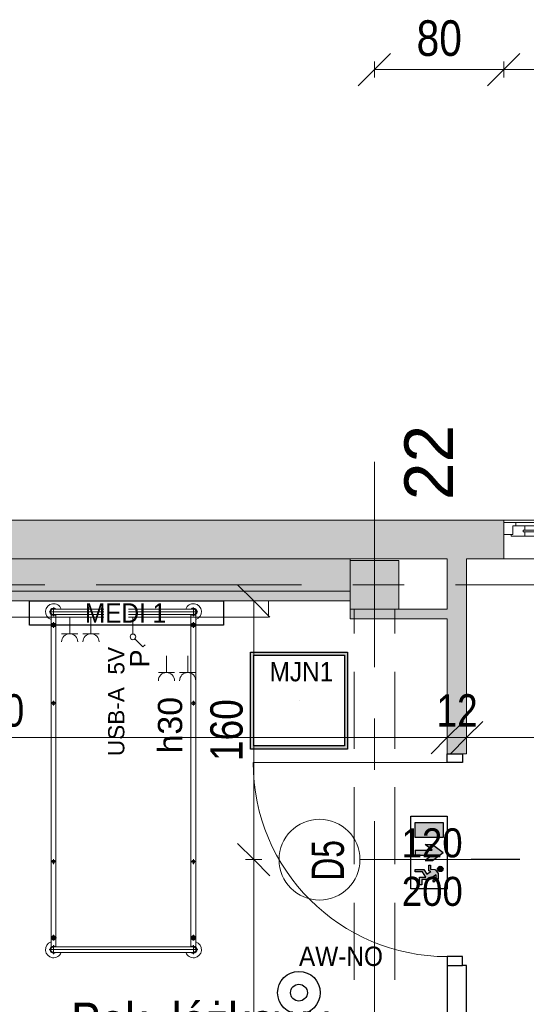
# Model space of a CAD drawing. Header units: centimetres. Extents: x -1631 to 21770, y -8842 to 3590.
# Tile 80 of 150: x -832 to -519, y 2549 to 3158. Entities that reach past the tile are written whole.
import ezdxf

# ---------------------------------------------------------------- set-up
doc = ezdxf.new("R2010")
doc.units = ezdxf.units.CM
for name, pattern in [('Dash', [60, 30, -30]), ('Oś', [222.25, 127, -31.75, 31.75, -31.75]), ('Ukryte', [71.438, 47.625, -23.813])]:
    doc.linetypes.add(name, pattern=pattern)
for name, color, linetype, lineweight in [('A-ANNO-DIMS', 211, 'Continuous', 13), ('A-ANNO-DIMS-100', 211, 'Continuous', 13), ('A-ANNO-NOTE', 131, 'Continuous', 9), ('A-AREA-IDEN', 2, 'Continuous', 13), ('A-DETL', 90, 'Continuous', 9), ('A-DETL-GENF', 92, 'Continuous', 9), ('A-DETL-HDLN', 90, 'Ukryte', 9), ('A-DETL-MEDM', 33, 'Continuous', 13), ('A-DOOR', 31, 'Continuous', 13), ('A-GLAZ', 151, 'Continuous', 13), ('A-WALL', 113, 'Continuous', 13), ('A-WALL-PATT', 111, 'Continuous', 13), ('I-FURN', 30, 'Continuous', 9), ('Q-SPCQ', 91, 'Continuous', 9), ('S-COLS', 52, 'Continuous', 13), ('S-GRID', 1, 'Continuous', 13), ('S-GRID-IDEN', 1, 'Continuous', 13)]:
    doc.layers.add(name, color=color, linetype=linetype, lineweight=lineweight)
doc.layers.add('E_oprawy', color=12, linetype='Continuous')
doc.styles.add('Arial', font='arial.ttf', dxfattribs={"width": 0.9, "height": 18})
doc.styles.add('Arial Narrow_1', font='ARIALN.TTF', dxfattribs={"height": 22})
doc.styles.add('Arial Narrow_5', font='ARIALN.TTF', dxfattribs={"height": 20})
doc.styles.add('Arial_1', font='arial.ttf', dxfattribs={"width": 0.7, "height": 20})
doc.styles.add('Arial_11', font='arial.ttf', dxfattribs={"width": 0.85, "height": 23})
doc.styles.add('Arial_4', font='arial.ttf', dxfattribs={"height": 10})
doc.styles.add('Arial_5', font='arial.ttf', dxfattribs={"height": 12})
doc.styles.add('Arial_6', font='arial.ttf', dxfattribs={"height": 15})
doc.styles.add('Arial_7', font='arial.ttf', dxfattribs={"height": 30})
doc.dimstyles.new('Diagonal_1_100__0_1_', dxfattribs={"dimscale": 30.48, "dimtxt": 22.515481, "dimasz": 0.656168, "dimexe": 0.164042, "dimexo": 0.0625, "dimgap": 0.065617, "dimtad": 1, "dimdec": 1, "dimrnd": 0.1, "dimdsep": 46, "dimtxsty": 'Arial Narrow_1', "dimblk1": 'OBLIQUE', "dimblk2": 'OBLIQUE', "dimsah": 1, "dimcen": 0.09, "dimazin": 0, "dimtfac": 1, "dimtdec": 4, "dimtix": 1, "dimtmove": 0, "dimatfit": 3, "dimfxl": 0, "dimtvp": 1, "dimtolj": 1, "dimtzin": 0, "dimarcsym": 0})
doc.dimstyles.new('Diagonal_1_100__0__wewnętrzne_1', dxfattribs={"dimscale": 30.48, "dimtxt": 20.468619, "dimasz": 0.656168, "dimexe": 0.164042, "dimexo": 0.0625, "dimgap": 0.032808, "dimtad": 1, "dimdec": 0, "dimdsep": 46, "dimtxsty": 'Arial Narrow_5', "dimblk1": 'OBLIQUE', "dimblk2": 'OBLIQUE', "dimsah": 1, "dimcen": 0.09, "dimazin": 0, "dimtfac": 1, "dimtdec": 4, "dimtix": 1, "dimtmove": 0, "dimatfit": 3, "dimfxl": 0, "dimtvp": 1, "dimtolj": 1, "dimtzin": 0, "dimarcsym": 0})
doc.dimstyles.new('Diagonal_1_100__0__wewnętrzne_2', dxfattribs={"dimscale": 30.48, "dimtxt": 20.468619, "dimasz": 0.656168, "dimexe": 0.164042, "dimexo": 0.0625, "dimgap": 0.032808, "dimtad": 1, "dimdec": 0, "dimdsep": 46, "dimtxsty": 'Arial Narrow_5', "dimblk1": 'OBLIQUE', "dimblk2": 'OBLIQUE', "dimsah": 1, "dimcen": 0.09, "dimazin": 0, "dimtfac": 1, "dimtdec": 4, "dimtix": 1, "dimtmove": 2, "dimatfit": 3, "dimfxl": 0, "dimtvp": 1, "dimtolj": 1, "dimtzin": 0, "dimarcsym": 0})

# ---------------------------------------------------------------- blocks, each defined once
blk = doc.blocks.new('M_Concrete-Square-Column - 300 x 300mm-1794509-5_piętro III __10_50 m_ - stan projektowany')
at = {"layer": 'S-COLS', "lineweight": 9}
blk.add_hatch(color=254, dxfattribs=at).paths.add_polyline_path([(15, -15), (15, 15), (-15, 15), (-15, -15)], flags=0)
for p, q in [((15, 15), (-15, 15)), ((-15, 15), (-15, -15)), ((15, -15), (15, 15)), ((-15, -15), (15, -15))]:
    blk.add_line(p, q, dxfattribs=at)
blk = doc.blocks.new('łóżko 195x90 typ FAMED _102039_ - łóżko 195x90 typ FAMED _102039_-832813-5_piętro III __10_50 m_ - stan projektowany')
at = {"layer": 'I-FURN'}
for p, q in [((-45.98, 104.75), (45.97, 104.75)), ((-43.25, 102.02), (-43.25, 107.47)), ((-43.25, 106.45), (43.25, 106.45)), ((43.25, 102.02), (43.25, 107.47)), ((-44.75, 103.1), (-44.75, -102.61)), ((-43.25, 103.05), (43.25, 103.05)), ((-43.25, 94.85), (-43.25, 98.35)), ((-41.75, -102.55), (-41.75, 103.1)), ((41.75, -102.61), (41.75, 103.05)), ((43.25, 94.85), (43.25, 98.35)), ((44.75, 103.1), (44.75, -102.61)), ((-45, 96.6), (-41.5, 96.6)), ((45, 96.6), (41.5, 96.6)), ((-43.25, 49.69), (-43.25, 46.69)), ((43.25, 49.69), (43.25, 46.69)), ((-44.75, 48.19), (-41.75, 48.19)), ((44.75, 48.19), (41.75, 48.19)), ((-43.25, -48.31), (-43.25, -51.31)), ((43.25, -48.31), (43.25, -51.31)), ((-44.75, -49.81), (-41.75, -49.81)), ((44.75, -49.81), (41.75, -49.81)), ((-45, -96.93), (-41.5, -96.93)), ((-43.25, -95.18), (-43.25, -98.68)), ((45, -96.93), (41.5, -96.93)), ((43.25, -95.18), (43.25, -98.68)), ((-43.25, -101.53), (-43.25, -106.98)), ((-43.25, -102.55), (43.25, -102.55)), ((43.25, -101.53), (43.25, -106.98)), ((45.97, -104.25), (-45.98, -104.25)), ((-43.25, -105.95), (43.25, -105.95))]:
    blk.add_line(p, q, dxfattribs=at)
for centre, radius in [((-43.25, 96.6), 1.25), ((43.25, 96.6), 1.25), ((-43.25, 96.6), 0.8), ((43.25, 96.6), 0.8), ((-43.25, 48.19), 1), ((43.25, 48.19), 1), ((-43.25, -49.81), 1), ((43.25, -49.81), 1), ((-43.25, -96.93), 1.25), ((-43.25, -96.93), 0.8), ((43.25, -96.93), 1.25), ((43.25, -96.93), 0.8)]:
    blk.add_circle(centre, radius, dxfattribs=at)
for centre, radius, start, end in [((-43.25, 104.75), 5, 19.87687, 252.5424), ((43.25, 104.75), 5, 287.4576, 160.12313), ((-43.25, 104.75), 2.23, 49.8221, 312.38874), ((-43.25, 104.75), 1.93, 62.02067, 297.97933), ((-43.25, 104.75), 1.7, 90, 270), ((43.25, 104.75), 2.23, 229.8221, 130.1779), ((43.25, 104.75), 1.93, 242.02067, 117.97933), ((43.25, 104.75), 1.7, 270, 90), ((-43.25, -104.25), 5, 107.4576, 340.12313), ((-43.25, -104.25), 2.23, 49.8221, 310.1779), ((-43.25, -104.25), 1.93, 62.02067, 297.97933), ((-43.25, -104.25), 1.7, 90, 270), ((43.25, -104.25), 5, 199.87687, 72.5424), ((43.25, -104.25), 2.23, 229.8221, 130.1779), ((43.25, -104.25), 1.93, 242.02067, 117.97933), ((43.25, -104.25), 1.7, 270, 90)]:
    blk.add_arc(centre, radius, start, end, dxfattribs=at)
blk = doc.blocks.new('Panel Gazowo Oswietleniowy 2 - Type 1-2423792-5_piętro III __10_50 m_ - stan projektowany')
at = {"layer": 'Q-SPCQ'}
for p, q in [((-112.5, 47.33), (-102.5, 47.33)), ((-107.5, 47.33), (-107.5, 37)), ((-99.33, 47.33), (-89.33, 47.33)), ((-94.33, 47.33), (-94.33, 37)), ((47.5, 47.33), (57.5, 47.33)), ((52.5, 47.33), (52.5, 37)), ((60.67, 47.33), (70.67, 47.33)), ((65.67, 47.33), (65.67, 37)), ((-79.82, 31.43), (-81.13, 30.12)), ((-74.88, 26.48), (-79.82, 31.43)), ((80.18, 31.43), (78.87, 30.12)), ((85.12, 26.48), (80.18, 31.43)), ((-73.64, 13), (-73.64, 23.5)), ((-66.13, 23.33), (-56.13, 23.33)), ((-61.13, 23.33), (-61.13, 13)), ((-52.67, 23.33), (-42.67, 23.33)), ((-47.67, 23.33), (-47.67, 13)), ((-39.5, 23.33), (-29.5, 23.33)), ((-34.5, 23.33), (-34.5, 13)), ((86.36, 13), (86.36, 23.5)), ((93.87, 23.33), (103.87, 23.33)), ((98.87, 23.33), (98.87, 13)), ((107.33, 23.33), (117.33, 23.33)), ((112.33, 23.33), (112.33, 13)), ((120.5, 23.33), (130.5, 23.33)), ((125.5, 23.33), (125.5, 13)), ((-157.5, 3), (-157.5, 13)), ((-157.5, 13), (182.5, 13)), ((182.5, 13), (182.5, 3))]:
    blk.add_line(p, q, dxfattribs=at)
for centre in [(-73.64, 25.25), (86.36, 25.25)]:
    blk.add_circle(centre, 1.75, dxfattribs=at)
for centre, end in [((-107.5, 52.33), 0), ((-94.33, 52.33), 0), ((52.5, 52.33), 0), ((65.67, 52.33), 0), ((-61.13, 28.33), 360), ((-47.67, 28.33), 360), ((-34.5, 28.33), 360), ((98.87, 28.33), 360), ((112.33, 28.33), 360), ((125.5, 28.33), 360)]:
    blk.add_arc(centre, 5, 180, end, dxfattribs=at)
blk = doc.blocks.new('DRZWI 1S - automatyczna etykieta - Drzwi 120-2381491-5_piętro III __10_50 m_ - stan projektowany')
at = {"layer": 'A-DETL-GENF'}
for p, q in [((-65.5, 6), (-65.5, -3.5)), ((-60, 6), (-65.5, 6)), ((-60, -3.5), (-60, 6)), ((65.5, 6), (60, 6)), ((60, 6), (60, -3.5)), ((65.5, -3.5), (65.5, 6)), ((-65.5, -3.5), (-60, -3.5)), ((60, -3.5), (65.5, -3.5))]:
    blk.add_line(p, q, dxfattribs=at)
at = {"layer": 'A-DETL-MEDM', "lineweight": 25}
for p, q in [((-60, 6), (-65.5, 6)), ((-65.5, 6), (-65.5, -3.5)), ((-60, -3.5), (-60, 6)), ((60, -3.5), (60, 6)), ((60, 6), (65.5, 6)), ((65.5, 6), (65.5, -3.5)), ((-65.5, -3.5), (-60, -3.5)), ((65.5, -3.5), (60, -3.5))]:
    blk.add_line(p, q, dxfattribs=at)
at = {"layer": 'A-DOOR'}
blk.add_line((60, 6), (60, 126), dxfattribs=at)
blk.add_arc((60, 6), 120, 90, 180, dxfattribs=at)
blk = doc.blocks.new('Okno - automatyczna etykieta - 200x165 _projektowane_-2617392-5_piętro III __10_50 m_ - stan projektowany')
at = {"layer": 'A-GLAZ'}
for p, q in [((-92.5, 10.5), (-100, 10.5)), ((-100, 10.5), (-100, 3)), ((-100, 10.5), (100, 10.5)), ((-87, 8.5), (-94.5, 8.5)), ((-94.5, 8.5), (-94.5, 3)), ((-94.5, 3), (-94.5, 8.5)), ((-94.5, 8.5), (-92.5, 8.5)), ((-92.5, 8.5), (-92.5, 10.5)), ((92.5, 10.5), (-92.5, 10.5)), ((-87, 5.75), (-87, 8.5)), ((87, 8.5), (-87, 8.5)), ((2.5, 7.25), (-2.5, 7.25)), ((-2.5, 7.25), (-2.5, 3.25)), ((2.5, 3.25), (2.5, 7.25)), ((94.5, 8.5), (87, 8.5)), ((87, 8.5), (87, 5.75)), ((100, 10.5), (92.5, 10.5)), ((92.5, 10.5), (92.5, 8.5)), ((92.5, 8.5), (94.5, 8.5)), ((94.5, 3), (94.5, 8.5)), ((94.5, 8.5), (94.5, 3)), ((100, 3), (100, 10.5)), ((-100, 3), (-94.5, 3)), ((-94.5, 3), (-95.5, 3)), ((-95.5, 3), (-95.5, 2)), ((-95.5, 2), (-87, 2)), ((88, 5.75), (-88, 5.75)), ((-88, 5.75), (-88, 4.75)), ((-88, 4.75), (-88, 5.75)), ((-88, 5.75), (-87, 5.75)), ((-88, 4.75), (88, 4.75)), ((-87, 4.75), (-88, 4.75)), ((-87, 2), (-87, 4.75)), ((87, 2), (-87, 2)), ((-2.5, 3.25), (2.5, 3.25)), ((87, 5.75), (88, 5.75)), ((87, 4.75), (87, 2)), ((88, 4.75), (87, 4.75)), ((87, 2), (95.5, 2)), ((88, 4.75), (88, 5.75)), ((88, 5.75), (88, 4.75)), ((95.5, 3), (94.5, 3)), ((94.5, 3), (100, 3)), ((95.5, 2), (95.5, 3))]:
    blk.add_line(p, q, dxfattribs=at)
blk = doc.blocks.new('DIMBLOCK76-5_piętro III __10_50 m_ - stan projektowany')
at = {"layer": 'A-ANNO-DIMS-100', "transparency": 16777216}
for p, q in [((-1217.62, 2713.76), (-1207.62, 2723.76)), ((-567.62, 2713.76), (-557.62, 2723.76)), ((-1217.62, 2718.76), (-1217.62, 2708.76)), ((-1217.62, 2713.76), (-1217.62, 2718.76)), ((-567.62, 2718.76), (-567.62, 2708.76)), ((-567.62, 2713.76), (-567.62, 2718.76)), ((-1217.62, 2713.76), (-1227.62, 2703.76)), ((-1217.62, 2713.76), (-567.62, 2713.76)), ((-567.62, 2713.76), (-577.62, 2703.76))]:
    blk.add_line(p, q, dxfattribs=at)
at = {"layer": 'A-ANNO-DIMS-100', "color": 0, "transparency": 16777216, "insert": (-867.45, 2740.61), "char_height": 20, "width": 45.6158, "attachment_point": 1, "line_spacing_factor": 0.974696, "style": 'Arial Narrow_5'}
blk.add_mtext('650', dxfattribs=at)
blk = doc.blocks.new('_Oblique')
at = {"color": 0, "linetype": 'ByBlock', "lineweight": -2}
blk.add_line((-0.5, -0.5), (0.5, 0.5), dxfattribs=at)
blk = doc.blocks.new('DIMBLOCK77-5_piętro III __10_50 m_ - stan projektowany')
at = {"layer": 'A-ANNO-DIMS-100', "transparency": 16777216}
for p, q in [((-567.62, 2713.76), (-557.62, 2723.76)), ((-555.62, 2713.76), (-545.62, 2723.76)), ((-567.62, 2718.76), (-567.62, 2708.76)), ((-567.62, 2713.76), (-567.62, 2718.76)), ((-555.62, 2718.76), (-555.62, 2708.76)), ((-555.62, 2713.76), (-555.62, 2718.76)), ((-567.62, 2713.76), (-577.62, 2703.76)), ((-567.62, 2713.76), (-555.62, 2713.76)), ((-555.62, 2713.76), (-565.62, 2703.76))]:
    blk.add_line(p, q, dxfattribs=at)
at = {"layer": 'A-ANNO-DIMS-100', "color": 0, "transparency": 16777216, "insert": (-574.29, 2740.61), "char_height": 20, "width": 30.4105, "attachment_point": 1, "line_spacing_factor": 0.974696, "style": 'Arial Narrow_5'}
blk.add_mtext('12', dxfattribs=at)
blk = doc.blocks.new('DIMBLOCK78-5_piętro III __10_50 m_ - stan projektowany')
at = {"layer": 'A-ANNO-DIMS-100', "transparency": 16777216}
for p, q in [((-555.62, 2713.76), (-545.62, 2723.76)), ((-322.62, 2713.76), (-312.62, 2723.76)), ((-555.62, 2718.76), (-555.62, 2708.76)), ((-555.62, 2713.76), (-555.62, 2718.76)), ((-322.62, 2718.76), (-322.62, 2708.76)), ((-322.62, 2713.76), (-322.62, 2718.76)), ((-555.62, 2713.76), (-565.62, 2703.76)), ((-555.62, 2713.76), (-322.62, 2713.76)), ((-322.62, 2713.76), (-332.62, 2703.76))]:
    blk.add_line(p, q, dxfattribs=at)
at = {"layer": 'A-ANNO-DIMS-100', "color": 0, "transparency": 16777216, "insert": (-458.13, 2740.61), "char_height": 20, "width": 45.6158, "attachment_point": 1, "line_spacing_factor": 0.974696, "style": 'Arial Narrow_5'}
blk.add_mtext('233', dxfattribs=at)
blk = doc.blocks.new('DIMBLOCK159-5_piętro III __10_50 m_ - stan projektowany')
at = {"layer": 'A-ANNO-DIMS-100', "transparency": 16777216}
for p, q in [((-687.3, 2638.33), (-697.3, 2648.33)), ((-692.3, 2638.33), (-682.3, 2638.33)), ((-687.3, 2638.33), (-692.3, 2638.33)), ((-687.3, 2379.33), (-687.3, 2638.33)), ((-687.3, 2638.33), (-677.3, 2628.33)), ((-687.3, 2379.33), (-697.3, 2389.33)), ((-692.3, 2379.33), (-682.3, 2379.33)), ((-687.3, 2379.33), (-692.3, 2379.33)), ((-687.3, 2379.33), (-677.3, 2369.33))]:
    blk.add_line(p, q, dxfattribs=at)
at = {"layer": 'A-ANNO-DIMS-100', "color": 0, "transparency": 16777216, "insert": (-714.15, 2489.82), "char_height": 20, "width": 45.6158, "attachment_point": 1, "rotation": 90, "line_spacing_factor": 0.974696, "style": 'Arial Narrow_5'}
blk.add_mtext('259', dxfattribs=at)
blk = doc.blocks.new('DIMBLOCK160-5_piętro III __10_50 m_ - stan projektowany')
at = {"layer": 'A-ANNO-DIMS-100', "transparency": 16777216}
for p, q in [((-687.3, 2798.33), (-697.3, 2808.33)), ((-692.3, 2798.33), (-682.3, 2798.33)), ((-687.3, 2798.33), (-692.3, 2798.33)), ((-687.3, 2638.33), (-687.3, 2798.33)), ((-687.3, 2798.33), (-677.3, 2788.33)), ((-687.3, 2638.33), (-697.3, 2648.33)), ((-692.3, 2638.33), (-682.3, 2638.33)), ((-687.3, 2638.33), (-692.3, 2638.33)), ((-687.3, 2638.33), (-677.3, 2628.33))]:
    blk.add_line(p, q, dxfattribs=at)
at = {"layer": 'A-ANNO-DIMS-100', "color": 0, "transparency": 16777216, "insert": (-714.15, 2699.32), "char_height": 20, "width": 45.6158, "attachment_point": 1, "rotation": 90, "line_spacing_factor": 0.974696, "style": 'Arial Narrow_5'}
blk.add_mtext('160', dxfattribs=at)
blk = doc.blocks.new('DIMBLOCK266-5_piętro III __10_50 m_ - stan projektowany')
at = {"layer": 'A-ANNO-DIMS-100', "transparency": 16777216}
for p, q in [((-532.62, 3127.02), (-522.62, 3137.02)), ((-332.62, 3127.02), (-322.62, 3137.02)), ((-532.62, 3122.02), (-532.62, 3132.02)), ((-332.62, 3122.02), (-332.62, 3132.02)), ((-532.62, 3127.02), (-542.62, 3117.02)), ((-332.62, 3127.02), (-532.62, 3127.02)), ((-532.62, 3127.02), (-532.62, 3122.02)), ((-332.62, 3127.02), (-342.62, 3117.02)), ((-332.62, 3127.02), (-332.62, 3122.02))]:
    blk.add_line(p, q, dxfattribs=at)
at = {"layer": 'A-ANNO-DIMS-100', "color": 0, "transparency": 16777216, "insert": (-453.53, 3157.45), "char_height": 22, "width": 50.1774, "attachment_point": 1, "line_spacing_factor": 0.974696, "style": 'Arial Narrow_1'}
blk.add_mtext('200', dxfattribs=at)
blk = doc.blocks.new('DIMBLOCK267-5_piętro III __10_50 m_ - stan projektowany')
at = {"layer": 'A-ANNO-DIMS-100', "transparency": 16777216}
for p, q in [((-612.62, 3127.02), (-602.62, 3137.02)), ((-532.62, 3127.02), (-522.62, 3137.02)), ((-612.62, 3122.02), (-612.62, 3132.02)), ((-532.62, 3122.02), (-532.62, 3132.02)), ((-612.62, 3127.02), (-622.62, 3117.02)), ((-532.62, 3127.02), (-612.62, 3127.02)), ((-612.62, 3127.02), (-612.62, 3122.02)), ((-532.62, 3127.02), (-542.62, 3117.02)), ((-532.62, 3127.02), (-532.62, 3122.02))]:
    blk.add_line(p, q, dxfattribs=at)
at = {"layer": 'A-ANNO-DIMS-100', "color": 0, "transparency": 16777216, "insert": (-586.56, 3157.45), "char_height": 22, "width": 33.4516, "attachment_point": 1, "line_spacing_factor": 0.974696, "style": 'Arial Narrow_1'}
blk.add_mtext('80', dxfattribs=at)
blk = doc.blocks.new('MEDI_1')
at = {"layer": 'E_oprawy'}
blk.add_lwpolyline([(0, 0), (0, 15), (120, 15), (120, 0)], close=True, dxfattribs=at)
at = {"layer": 'E_oprawy', "color": 4, "style": 'Arial', "width": 0.9}
blk.add_text('MEDI 1', height=12, rotation=180, dxfattribs=at).set_placement((85.78, 13.45))
blk = doc.blocks.new('MJN1')
at = {"layer": 'E_oprawy', "linetype": 'ByBlock'}
h = blk.add_hatch(color=256, dxfattribs=at)
h.paths.add_polyline_path([(-30, -30), (-30, 30), (30, 30), (30, -30)])
h.paths.add_polyline_path([(-28, -28), (-28, 28), (28, 28), (28, -28)], flags=16)
for points in [[(-30, -30), (-30, 30), (30, 30), (30, -30)], [(-28, -28), (-28, 28), (28, 28), (28, -28)]]:
    blk.add_lwpolyline(points, close=True, dxfattribs=at)
blk.add_circle((0, 0), 0.0000001, dxfattribs=at)
at = {"layer": 'E_oprawy', "color": 4, "style": 'Arial', "width": 0.9}
blk.add_text('MJN1', height=12, dxfattribs=at).set_placement((-18.29, 11.9))
blk = doc.blocks.new('AW-NO')
at = {"layer": 'E_oprawy', "color": 1, "linetype": 'ByBlock'}
for radius in [13.2, 5.21]:
    blk.add_circle((0, 0), radius, dxfattribs=at)
at = {"layer": 'E_oprawy', "color": 1, "style": 'Arial', "width": 0.9}
blk.add_text('AW-NO', height=12, dxfattribs=at).set_placement((0, 16.52))
blk = doc.blocks.new('EW_W_GORE')
at = {"layer": 'E_oprawy'}
for points in [[(431.95, 125.13), (425.73, 125.13), (425.73, 113.58), (431.95, 113.58)], [(438.17, 125.13), (434.88, 120.79), (434.88, 117.78), (437.1, 120.71), (437.1, 113.58), (439.24, 113.58), (439.24, 120.71), (441.46, 117.78), (441.46, 120.79)], [(447.38, 122.28), (448.73, 122.28), (449.62, 120.89), (450.3, 121.32), (450.01, 121.78), (449.13, 123.14), (446.83, 123.14), (445.25, 122.06), (445.1, 121.75), (444.98, 120), (443.37, 120), (443.37, 119.23), (445.7, 119.23), (445.95, 120.1), (446.4, 119.43), (447.05, 118.48), (445.13, 117.18), (445.13, 113.58), (446.14, 113.58), (446.14, 116.64), (448.23, 117.98), (448.23, 115.45), (451.45, 115.46), (451.45, 116.38), (449.24, 116.38), (449.24, 119.27)], [(446.02, 124.01, 1), (443.78, 124.01, 1)]]:
    blk.add_hatch(color=3, dxfattribs=at).paths.add_polyline_path(points)
at = {"layer": 'E_oprawy', "color": 3}
for p, q in [((425.73, 125.13), (431.95, 125.13)), ((425.73, 113.58), (425.73, 125.13)), ((431.95, 125.13), (431.95, 113.58)), ((434.88, 120.79), (438.17, 125.13)), ((441.46, 120.79), (438.17, 125.13)), ((445.1, 121.75), (445.25, 122.06)), ((445.25, 122.06), (446.83, 123.14)), ((446.83, 123.14), (449.13, 123.14)), ((448.73, 122.28), (447.38, 122.28)), ((447.38, 122.28), (449.24, 119.27)), ((449.62, 120.89), (448.73, 122.28)), ((449.13, 123.14), (450.01, 121.78)), ((434.88, 117.78), (434.88, 120.79)), ((437.1, 120.71), (434.88, 117.78)), ((437.1, 113.58), (437.1, 120.71)), ((439.24, 113.58), (439.24, 120.71)), ((439.24, 120.71), (441.46, 117.78)), ((441.46, 117.78), (441.46, 120.79)), ((443.37, 119.23), (443.37, 120)), ((443.37, 120), (444.98, 120)), ((445.7, 119.23), (443.37, 119.23)), ((444.98, 120), (445.1, 121.75)), ((445.13, 117.18), (447.05, 118.48)), ((445.95, 120.1), (445.7, 119.23)), ((446.4, 119.43), (445.95, 120.1)), ((448.23, 117.98), (446.14, 116.64)), ((447.05, 118.48), (446.4, 119.43)), ((448.23, 115.45), (448.23, 117.98)), ((449.24, 119.27), (449.24, 116.38)), ((450.3, 121.32), (449.62, 120.89)), ((450.01, 121.78), (450.3, 121.32)), ((445.13, 113.58), (445.13, 117.18)), ((446.14, 116.64), (446.14, 113.58)), ((451.45, 115.46), (448.23, 115.45)), ((449.24, 116.38), (451.45, 116.38)), ((451.45, 116.38), (451.45, 115.46)), ((431.95, 113.58), (425.73, 113.58)), ((437.1, 113.58), (439.24, 113.58)), ((446.14, 113.58), (445.13, 113.58))]:
    blk.add_line(p, q, dxfattribs=at)
blk.add_lwpolyline([(423.17, 126.85), (453.17, 126.85), (453.17, 111.85), (423.17, 111.85)], close=True, dxfattribs=at)
blk.add_circle((444.9, 124.01), 1.12, dxfattribs=at)

msp = doc.modelspace()

# ---------------------------------------------------------------- hatches: boundary and pattern name
at = {"layer": 'A-WALL-PATT'}
h = msp.add_hatch(color=9, dxfattribs=at)
h.paths.add_polyline_path([(1227.38, 2824.33), (1227.38, 2848.33), (507.38, 2848.33), (507.38, 2824.33), (1203.38, 2824.33)], flags=0)
h.paths.add_polyline_path([(307.38, 2824.33), (307.38, 2848.33), (267.38, 2848.33), (267.38, 2824.33), (297.38, 2824.33)], flags=0)
h.paths.add_polyline_path([(157.38, 2824.33), (157.38, 2848.33), (-182.62, 2848.33), (-182.62, 2824.33), (142.38, 2824.33)], flags=0)
h.paths.add_polyline_path([(-332.62, 2824.33), (-292.62, 2824.33), (-292.62, 2848.33), (-332.62, 2848.33), (-332.62, 2839.33)], flags=0)
h.paths.add_polyline_path([(-532.62, 2824.33), (-532.62, 2848.33), (-1217.62, 2848.33), (-1217.62, 2824.33), (-547.62, 2824.33)], flags=0)
for points in [[(-627.62, 2804.33), (-627.62, 2824.33), (-1197.62, 2824.33), (-1197.62, 2804.33), (-719.31, 2804.33)], [(-627.62, 2798.33), (-627.62, 2804.33), (-1197.62, 2804.33), (-1197.62, 2798.33), (-719.31, 2798.33)], [(-567.62, 2787.33), (-567.62, 2793.33), (-627.62, 2793.33), (-627.62, 2787.33), (-597.62, 2787.33)]]:
    msp.add_hatch(color=9, dxfattribs=at).paths.add_polyline_path(points, flags=0)
h = msp.add_hatch(color=9, dxfattribs=at)
h.paths.add_polyline_path([(-555.62, 1833.33), (-555.62, 1952.83), (-567.62, 1952.83), (-567.62, 1833.33)], flags=0)
h.paths.add_polyline_path([(-555.62, 2173.83), (-555.62, 2482.83), (-567.62, 2482.83), (-567.62, 2173.83)], flags=0)
h.paths.add_polyline_path([(-555.62, 2703.83), (-555.62, 2824.33), (-567.62, 2824.33), (-567.62, 2703.83), (-558.12, 2703.83)], flags=0)

# ---------------------------------------------------------------- linework, layer by layer
at = {"layer": 'A-ANNO-NOTE', "lineweight": 13}
msp.add_line((-531.62, 2638.33), (-621.62, 2638.33), dxfattribs=at)
msp.add_line((-531.62, 2638.33), (-621.62, 2638.33), dxfattribs=at)
msp.add_circle((-646.62, 2638.33), 25, dxfattribs=at)
at = {"layer": 'A-DETL', "linetype": 'Dash', "lineweight": 25}
msp.add_open_spline([(-552.77, 2638.57), (-478.91, 2638.57), (-476.08, 2638.57), (-439.12, 2638.57), (-439.12, 2601.62), (-439.12, 2598.79), (-439.12, 2573.54), (-439.12, 1655.82), (-439.12, 1618.87), (-439.12, 1616.04), (-439.12, 1512.36), (-439.12, 1509.53), (-439.12, 1472.57), (-476.08, 1472.57), (-478.91, 1472.57), (-555.62, 1472.57)], degree=3, knots=[0, 0, 0, 0, 1.242892, 2.082132, 2.921372, 3.63261, 13.975949, 24.692511, 35.163852, 36.732804, 37.928533, 39.497485, 40.336725, 41.175965, 42.450024, 42.450024, 42.450024, 42.450024], dxfattribs=at)
at = {"layer": 'A-DETL-HDLN'}
for p, q in [((-625.12, 420.83), (-625.12, 2793.33)), ((-600.12, 420.83), (-600.12, 2793.33))]:
    msp.add_line(p, q, dxfattribs=at)
at = {"layer": 'A-WALL', "lineweight": 9}
for p, q in [((307.38, 2848.33), (-1252.62, 2848.33)), ((-532.62, 2846.83), (-532.62, 2848.33)), ((-532.62, 2824.33), (-532.62, 2839.33)), ((-1217.62, 2824.33), (-567.62, 2824.33)), ((-627.62, 2823.33), (-627.62, 2824.33)), ((-567.62, 2824.33), (-567.62, 2793.33)), ((-555.62, 2703.83), (-555.62, 2824.33)), ((-327.62, 2824.33), (-555.62, 2824.33)), ((-1197.62, 2804.33), (-627.62, 2804.33)), ((-1197.62, 2798.33), (-627.62, 2798.33)), ((-627.62, 2793.33), (-627.62, 2787.33)), ((-567.62, 2793.33), (-597.62, 2793.33)), ((-627.62, 2787.33), (-567.62, 2787.33)), ((-567.62, 2787.33), (-567.62, 2703.83)), ((-558.12, 2703.83), (-555.62, 2703.83))]:
    msp.add_line(p, q, dxfattribs=at)
at = {"layer": 'A-WALL', "color": 7, "lineweight": 25}
for p, q in [((-567.62, 2572.83), (-567.62, 2482.83)), ((-555.62, 2572.83), (-558.12, 2572.83)), ((-555.62, 2482.83), (-555.62, 2572.83))]:
    msp.add_line(p, q, dxfattribs=at)
at = {"layer": 'S-GRID', "linetype": 'Oś'}
for p, q in [((-612.62, 2884.27), (-612.62, 27.13)), ((1342.46, 2808.33), (-1368.76, 2808.33))]:
    msp.add_line(p, q, dxfattribs=at)

# ---------------------------------------------------------------- block references
at = {"layer": 'A-DOOR', "rotation": 89.9999999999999}
msp.add_blockref('DRZWI 1S - automatyczna etykieta - Drzwi 120-2381491-5_piętro III __10_50 m_ - stan projektowany', (-561.62, 2638.33), dxfattribs=at)
at = {"layer": 'A-GLAZ'}
msp.add_blockref('Okno - automatyczna etykieta - 200x165 _projektowane_-2617392-5_piętro III __10_50 m_ - stan projektowany', (-432.62, 2836.33), dxfattribs=at)
at = {"layer": 'E_oprawy'}
msp.add_blockref('MJN1', (-659.22, 2736.68), dxfattribs=at)
at = {"layer": 'E_oprawy', "xscale": 1.5, "yscale": 1.5, "zscale": 1.5, "rotation": 270}
msp.add_blockref('EW_W_GORE', (-757.9, 3299.91), dxfattribs=at)
at = {"layer": 'E_oprawy', "linetype": 'ByBlock'}
msp.add_blockref('AW-NO', (-659.32, 2556.02), dxfattribs=at)
at = {"layer": 'I-FURN'}
msp.add_blockref('łóżko 195x90 typ FAMED _102039_ - łóżko 195x90 typ FAMED _102039_-832813-5_piętro III __10_50 m_ - stan projektowany', (-767.87, 2686.88), dxfattribs=at)
at = {"layer": 'Q-SPCQ', "rotation": 180}
msp.add_blockref('Panel Gazowo Oswietleniowy 2 - Type 1-2423792-5_piętro III __10_50 m_ - stan projektowany', (-835.62, 2801.33), dxfattribs=at)
at = {"layer": 'S-COLS', "lineweight": 9}
msp.add_blockref('M_Concrete-Square-Column - 300 x 300mm-1794509-5_piętro III __10_50 m_ - stan projektowany', (-612.62, 2808.33), dxfattribs=at)

# ---------------------------------------------------------------- texts
at = {"layer": 'A-ANNO-NOTE', "lineweight": 211, "char_height": 18, "width": 38.07, "attachment_point": 5, "line_spacing_factor": 0.936439, "style": 'Arial'}
for s, insert in [('\\pxqc,t6.35,12.7,19.05,25.4,31.75,38.1,44.45,50.8,57.15,63.5,69.85,76.2,82.55,88.9,95.25,101.6,107.95,114.3,120.65,127,133.35,139.7,146.05,152.4,158.75,165.1,171.45,177.8,184.15,190.5,196.85,203.2;{120}', (-576.95, 2648.56)), ('\\pxqc,t6.35,12.7,19.05,25.4,31.75,38.1,44.45,50.8,57.15,63.5,69.85,76.2,82.55,88.9,95.25,101.6,107.95,114.3,120.65,127,133.35,139.7,146.05,152.4,158.75,165.1,171.45,177.8,184.15,190.5,196.85,203.2;{200}', (-576.86, 2618.56)), ('\\pxqc,t6.35,12.7,19.05,25.4,31.75,38.1,44.45,50.8,57.15,63.5,69.85,76.2,82.55,88.9,95.25,101.6,107.95,114.3,120.65,127,133.35,139.7,146.05,152.4,158.75,165.1,171.45,177.8,184.15,190.5,196.85,203.2;{200}', (-576.86, 2618.56))]:
    msp.add_mtext(s, dxfattribs=dict(at, insert=insert))
at = {"layer": 'A-ANNO-NOTE', "lineweight": 211, "insert": (-641.33, 2637.9), "char_height": 20, "width": 25.97, "attachment_point": 5, "rotation": 90, "line_spacing_factor": 0.936439, "style": 'Arial_1'}
msp.add_mtext('\\pxqc,t4.445,8.89,13.335,17.78,22.225,26.67,31.115,35.56,40.005,44.45,48.895,53.34,57.785,62.23,66.675,71.12,75.565,80.01,84.455,88.9,93.345,97.79,102.235,106.68,111.125,115.57,120.015,124.46,128.905,133.35,137.795,142.24;{D5}', dxfattribs=at)
at = {"layer": 'A-AREA-IDEN', "insert": (-800.24, 2490.65), "char_height": 23, "width": 156.91, "attachment_point": 7, "line_spacing_factor": 0.936439, "style": 'Arial_11'}
msp.add_mtext('\\pt84.99995,169.9999,255.00008,340.00003,424.99998,509.99993,595.00011,680.00006,765.00001,849.99996,934.99991,1020.00009,1105.00004,1189.99999,1274.99994,1359.99989,1445.00007,1530.00002,1614.99997,1699.99992,1785.0001,1870.00005,1955,2039.99995,2124.9999,2210.00008,2295.00003,2379.99998,2464.99993,2550.00011,2635.00006,2720.00001;Pok. łóżkowy\\P3os.', dxfattribs=at)
at = {"layer": 'S-GRID-IDEN', "insert": (-579.12, 2883.93), "char_height": 30, "width": 48.3, "attachment_point": 5, "rotation": 90, "line_spacing_factor": 0.936439, "style": 'Arial_7'}
msp.add_mtext('\\pxqc,t4.23333,8.46667,12.7,16.93333,21.16667,25.4,29.63333,33.86667,38.1,42.33333,46.56667,50.8,55.03333,59.26667,63.5,67.73333,71.96667,76.2,80.43333,84.66667,88.9,93.13333,97.36667,101.6,105.83333,110.06667,114.3,118.53333,122.76667,127,131.23333,135.46667;{22}', dxfattribs=at)

# ---------------------------------------------------------------- dimensions: what is measured, and where the dimension line sits
at = {"layer": 'A-ANNO-DIMS'}
for base, p1, p2, dimstyle, override, picture, middle in [((-612.62, 3127.02), (-532.62, 3122.02), (-612.62, 3122.02), 'Diagonal_1_100__0_1_', {"dimpost": '<>', "dimfxl": 80}, 'DIMBLOCK267-5_piętro III __10_50 m_ - stan projektowany', (-572.62, 3140.25)), ((-555.62, 2713.76), (-567.62, 2718.76), (-555.62, 2718.76), 'Diagonal_1_100__0__wewnętrzne_1', {"dimpost": '<>', "dimfxl": 12}, 'DIMBLOCK77-5_piętro III __10_50 m_ - stan projektowany', (-561.62, 2724.8)), ((-322.62, 2713.76), (-555.62, 2718.76), (-322.62, 2718.76), 'Diagonal_1_100__0__wewnętrzne_1', {"dimpost": '<>', "dimfxl": 233}, 'DIMBLOCK78-5_piętro III __10_50 m_ - stan projektowany', (-439.12, 2724.97))]:
    dim = msp.add_linear_dim(base=base, p1=p1, p2=p2, dimstyle=dimstyle, override=override, dxfattribs=at)
    dim.commit()
    dim.dimension.update_dxf_attribs({"geometry": picture, "text_midpoint": middle})
for base, p1, p2, angle, dimstyle, override, picture, middle in [((-532.62, 3127.02), (-332.62, 3122.02), (-532.62, 3122.02), 0, 'Diagonal_1_100__0_1_', {"dimpost": '<>', "dimfxl": 200}, 'DIMBLOCK266-5_piętro III __10_50 m_ - stan projektowany', (-432.62, 3140.25)), ((-687.3, 2798.33), (-692.3, 2638.33), (-692.3, 2798.33), 90, 'Diagonal_1_100__0__wewnętrzne_1', {"dimpost": '<>', "dimfxl": 160}, 'DIMBLOCK160-5_piętro III __10_50 m_ - stan projektowany', (-698.51, 2718.33)), ((-687.3, 2638.33), (-692.3, 2379.33), (-692.3, 2638.33), 90, 'Diagonal_1_100__0__wewnętrzne_1', {"dimpost": '<>', "dimfxl": 259}, 'DIMBLOCK159-5_piętro III __10_50 m_ - stan projektowany', (-698.51, 2508.83))]:
    dim = msp.add_linear_dim(base=base, p1=p1, p2=p2, angle=angle, dimstyle=dimstyle, override=override, dxfattribs=at)
    dim.commit()
    dim.dimension.update_dxf_attribs({"geometry": picture, "text_midpoint": middle})

# ---------------------------------------------------------------- next in the draw order: texts
at = {"layer": 'A-ANNO-NOTE', "lineweight": 13, "rotation": 90, "line_spacing_factor": 0.936439, "bg_fill": 3, "box_fill_scale": 1.25, "bg_fill_color": 256, "bg_fill_true_color": 13158600, "bg_fill_transparency": 0}
for s, insert, char_height, width, attachment_point, style in [('\\pxqc,t12.7,25.4,38.1,50.8,63.5,76.2,88.9,101.6,114.3,127,139.7,152.4,165.1,177.8,190.5,203.2,215.9,228.6,241.3,254,266.7,279.4,292.1,304.8,317.5,330.2,342.9,355.6,368.3,381,393.7,406.4;{USB-A  5V}', (-772.25, 2736.09), 10, 113.1, 5, 'Arial_4'), ('\\pxt8.46667,16.93333,25.4,33.86667,42.33333,50.8,59.26667,67.73333,76.2,84.66667,93.13333,101.6,110.06667,118.53333,127,135.46667,143.93333,152.4,160.86667,169.33333,177.8,186.26667,194.73333,203.2,211.66667,220.13333,228.6,237.06667,245.53333,254,262.46667,270.93333;{h30}', (-746.55, 2703.98), 15, 36.764, 1, 'Arial_6')]:
    msp.add_mtext(s, dxfattribs=dict(at, insert=insert, char_height=char_height, width=width, attachment_point=attachment_point, style=style))

# ---------------------------------------------------------------- next in the draw order: block references
at = {"layer": 'E_oprawy', "rotation": 180}
msp.add_blockref('MEDI_1', (-705.95, 2798.32), dxfattribs=at)

# ---------------------------------------------------------------- next in the draw order: texts
at = {"layer": 'A-ANNO-NOTE', "lineweight": 13, "insert": (-757.87, 2762.73), "char_height": 12, "width": 12.019, "attachment_point": 5, "rotation": 90, "line_spacing_factor": 0.936439, "style": 'Arial_5'}
msp.add_mtext('\\pxqc,t10.58333,21.16667,31.75,42.33333,52.91667,63.5,74.08333,84.66667,95.25,105.83333,116.41667,127,137.58333,148.16667,158.75,169.33333,179.91667,190.5,201.08333,211.66667,222.25,232.83333,243.41667,254,264.58333,275.16667,285.75,296.33333,306.91667,317.5,328.08333,338.66667;{P}', dxfattribs=at)

# ---------------------------------------------------------------- next in the draw order: dimensions: what is measured, and where the dimension line sits
at = {"layer": 'A-ANNO-DIMS'}
dim = msp.add_linear_dim(base=(-567.62, 2713.76), p1=(-1217.62, 2718.76), p2=(-567.62, 2718.76), dimstyle='Diagonal_1_100__0__wewnętrzne_2', override={"dimpost": '<>', "dimfxl": 650}, dxfattribs=at)
dim.commit()
dim.dimension.update_dxf_attribs({"geometry": 'DIMBLOCK76-5_piętro III __10_50 m_ - stan projektowany', "text_midpoint": (-844.65, 2727.28), "dimtype": 160, "text_rotation": 360})

doc.saveas('drawing.dxf')
